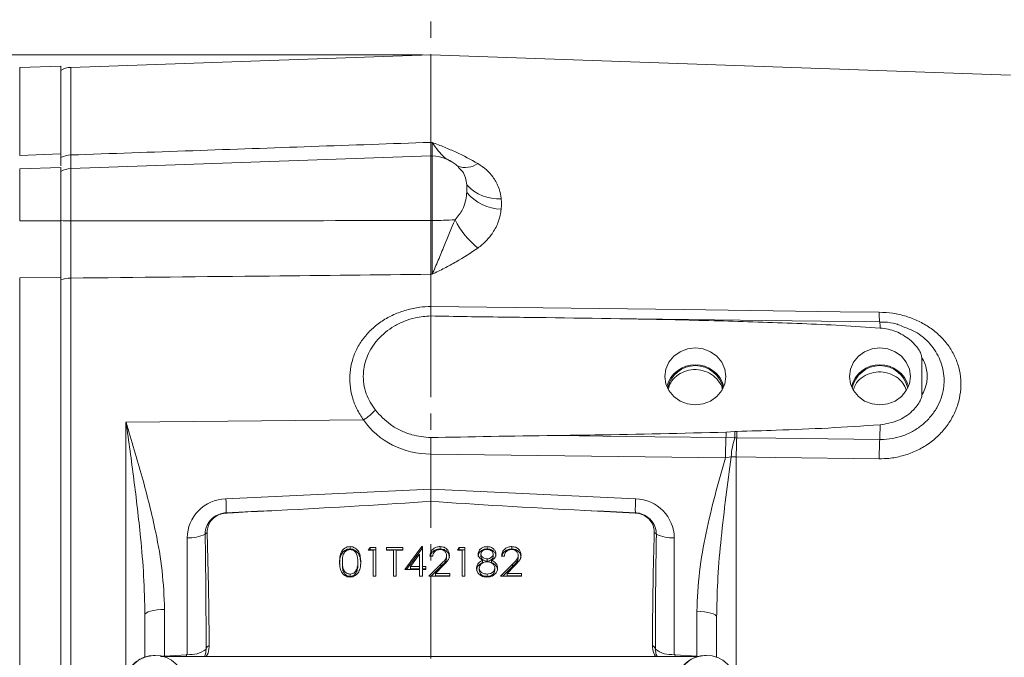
# Model space of a CAD drawing. Header units: inches. Extents: x 0.3 to 33.9, y 0.2 to 21.7.
# Tile 5 of 18: x 6.3 to 12.4, y 9.4 to 13.3. Entities that reach past the tile are written whole.
import ezdxf

# ---------------------------------------------------------------- set-up
doc = ezdxf.new("R2010")
doc.units = ezdxf.units.IN
doc.header["$MEASUREMENT"] = 0
doc.linetypes.add('CENTERX2', pattern=[0.8, 0.5, -0.1, 0.1, -0.1])
doc.layers.add('SLD-0', color=7, linetype='Continuous', lineweight=15)
doc.styles.add('SLDTEXTSTYLE0', font='TXT', dxfattribs={"width": 0.75})
doc.dimstyles.new('SLDDIMSTYLE0', dxfattribs={"dimtxt": 0.25, "dimasz": 0.13, "dimexe": 0, "dimexo": 0.0625, "dimgap": 0.0625, "dimtad": 0, "dimtih": 1, "dimtoh": 1, "dimrnd": 1e-09, "dimzin": 12, "dimdsep": 46, "dimtxsty": 'SLDTEXTSTYLE0', "dimsah": 1, "dimcen": 0.09, "dimadec": 0, "dimazin": 3, "dimtfac": 1, "dimtofl": 0, "dimtmove": 0, "dimatfit": 3, "dimfxl": 1, "dimfrac": 2, "dimtolj": 1, "dimtzin": 12, "dimarcsym": 0})

# ---------------------------------------------------------------- blocks, each defined once
blk = doc.blocks.new('_D_6')
at = {"layer": 'SLD-0'}
for p, q in [((4.8758, 11.643), (4.8758, 15.2266)), ((6.2956, 15.1384), (6.2448, 15.1384)), ((6.2448, 15.1384), (6.2448, 14.7415)), ((7.4385, 15.1384), (7.4893, 15.1384)), ((7.4893, 15.1384), (7.4893, 14.7415)), ((4.8758, 15.1016), (6.156, 15.1016)), ((8.8583, 15.1016), (7.5781, 15.1016)), ((6.2448, 14.7415), (6.2956, 14.7415)), ((7.4893, 14.7415), (7.4385, 14.7415))]:
    blk.add_line(p, q, dxfattribs=at)
for points in [[(4.8758, 15.1016), (5.0058, 15.0816), (5.0058, 15.1216)], [(8.8583, 15.1016), (8.7283, 15.1216), (8.7283, 15.0816)]]:
    blk.add_solid(points, dxfattribs=at)
at = {"layer": 'SLD-0', "char_height": 0.25, "attachment_point": 1, "style": 'SLDTEXTSTYLE0'}
for s, insert in [('3.98', (6.4422, 15.5114, -0.8581)), ('101.16', (6.359, 15.0638, -0.8581))]:
    blk.add_mtext(s, dxfattribs=dict(at, insert=insert))
blk = doc.blocks.new('_D_7')
at = {"layer": 'SLD-0'}
for p, q in [((6.2838, 12.9724), (6.2838, 14.0317)), ((7.0919, 13.9435), (7.0411, 13.9435)), ((7.0411, 13.9435), (7.0411, 13.5467)), ((8.0501, 13.9435), (8.1009, 13.9435)), ((8.1009, 13.9435), (8.1009, 13.5467)), ((6.2838, 13.9067), (6.9524, 13.9067)), ((8.8583, 13.9067), (8.1897, 13.9067)), ((7.0411, 13.5467), (7.0919, 13.5467)), ((8.1009, 13.5467), (8.0501, 13.5467))]:
    blk.add_line(p, q, dxfattribs=at)
for points in [[(6.2838, 13.9067), (6.4138, 13.8867), (6.4138, 13.9267)], [(8.8583, 13.9067), (8.7283, 13.9267), (8.7283, 13.8867)]]:
    blk.add_solid(points, dxfattribs=at)
at = {"layer": 'SLD-0', "char_height": 0.25, "attachment_point": 1, "style": 'SLDTEXTSTYLE0'}
for s, insert in [('2.57', (7.1462, 14.3166, -0.8581)), ('65.39', (7.1554, 13.8689, -0.8581))]:
    blk.add_mtext(s, dxfattribs=dict(at, insert=insert))
blk = doc.blocks.new('_D_8')
at = {"layer": 'SLD-0'}
for p, q in [((13.3825, 12.1594), (13.3825, 14.0317)), ((10.5489, 13.9435), (10.4981, 13.9435)), ((10.4981, 13.9435), (10.4981, 13.5467)), ((11.6918, 13.9435), (11.7426, 13.9435)), ((11.7426, 13.9435), (11.7426, 13.5467)), ((8.8583, 13.9067), (10.4093, 13.9067)), ((13.3825, 13.9067), (11.8314, 13.9067)), ((10.4981, 13.5467), (10.5489, 13.5467)), ((11.7426, 13.5467), (11.6918, 13.5467))]:
    blk.add_line(p, q, dxfattribs=at)
for points in [[(8.8583, 13.9067), (8.9883, 13.8867), (8.9883, 13.9267)], [(13.3825, 13.9067), (13.2525, 13.9267), (13.2525, 13.8867)]]:
    blk.add_solid(points, dxfattribs=at)
at = {"layer": 'SLD-0', "char_height": 0.25, "attachment_point": 1, "style": 'SLDTEXTSTYLE0'}
for s, insert in [('4.52', (10.6955, 14.3166, -0.8581)), ('114.91', (10.6124, 13.8689, -0.8581))]:
    blk.add_mtext(s, dxfattribs=dict(at, insert=insert))
blk = doc.blocks.new('_D_9')
at = {"layer": 'SLD-0'}
for p, q in [((15.4013, 12.8789), (15.4013, 15.2266)), ((11.5583, 15.1384), (11.5075, 15.1384)), ((11.5075, 15.1384), (11.5075, 14.7415)), ((12.7012, 15.1384), (12.752, 15.1384)), ((12.752, 15.1384), (12.752, 14.7415)), ((8.8583, 15.1016), (11.4187, 15.1016)), ((15.4013, 15.1016), (12.8408, 15.1016)), ((11.5075, 14.7415), (11.5583, 14.7415)), ((12.752, 14.7415), (12.7012, 14.7415))]:
    blk.add_line(p, q, dxfattribs=at)
for points in [[(8.8583, 15.1016), (8.9883, 15.0816), (8.9883, 15.1216)], [(15.4013, 15.1016), (15.2713, 15.1216), (15.2713, 15.0816)]]:
    blk.add_solid(points, dxfattribs=at)
at = {"layer": 'SLD-0', "char_height": 0.25, "attachment_point": 1, "style": 'SLDTEXTSTYLE0'}
for s, insert in [('6.54', (11.705, 15.5114, -0.8581)), ('166.19', (11.6218, 15.0638, -0.8581))]:
    blk.add_mtext(s, dxfattribs=dict(at, insert=insert))
blk = doc.blocks.new('_D_11')
at = {"layer": 'SLD-0'}
for p, q in [((8.8083, 13.0604), (2.4073, 13.0604)), ((2.5323, 13.0604), (2.5323, 9.6814)), ((1.9608, 9.3074), (1.9101, 9.3074)), ((1.9101, 9.3074), (1.9101, 8.9105)), ((3.1038, 9.3074), (3.1546, 9.3074)), ((3.1546, 9.3074), (3.1546, 8.9105)), ((1.9101, 8.9105), (1.9608, 8.9105)), ((3.1546, 8.9105), (3.1038, 8.9105)), ((2.5323, 5.4808), (2.5323, 8.8597)), ((5.3112, 5.4808), (2.4073, 5.4808))]:
    blk.add_line(p, q, dxfattribs=at)
for points in [[(2.5323, 13.0604), (2.5123, 12.9304), (2.5523, 12.9304)], [(2.5323, 5.4808), (2.5523, 5.6108), (2.5123, 5.6108)]]:
    blk.add_solid(points, dxfattribs=at)
at = {"layer": 'SLD-0', "char_height": 0.25, "attachment_point": 1, "style": 'SLDTEXTSTYLE0'}
for s, insert in [('7.58', (2.1075, 9.6804, -0.8581)), ('192.52', (2.0243, 9.2328, -0.8581))]:
    blk.add_mtext(s, dxfattribs=dict(at, insert=insert))

msp = doc.modelspace()

# ---------------------------------------------------------------- linework, layer by layer
at = {"color": 7, "linetype": 'Continuous', "lineweight": 15}
for p, q in [((8.8583, 13.0604), (6.6541, 12.9834)), ((12.4069, 12.9364), (8.8583, 13.0604)), ((8.8583, 12.5244), (8.8583, 13.0604)), ((6.5938, 12.9912), (6.3417, 12.9824)), ((6.5938, 12.4537), (6.5938, 12.9912)), ((8.867, 12.5241), (8.8583, 12.5244)), ((6.3417, 12.4448), (6.5938, 12.4537)), ((6.5938, 12.4316), (6.5938, 12.4537)), ((8.8583, 12.4414), (6.6541, 12.3644)), ((8.867, 12.4411), (8.8583, 12.4414)), ((8.8583, 12.4414), (8.8583, 12.0459)), ((6.5938, 12.3706), (6.3417, 12.3618)), ((6.5938, 12.0438), (6.5938, 12.3706)), ((6.3417, 12.0437), (6.5938, 12.0438)), ((8.867, 12.0459), (8.8583, 12.0459)), ((6.3417, 11.6945), (6.5938, 11.6972)), ((6.5938, 8.2635), (6.5938, 11.6972)), ((8.8583, 11.5199), (8.8583, 11.7165)), ((8.8583, 11.7165), (8.867, 11.7164)), ((6.3417, 8.2662), (6.3417, 11.6945)), ((6.6541, 8.2675), (6.6541, 11.6932)), ((8.8583, 11.5199), (8.8583, 11.5199)), ((11.6159, 11.424), (11.607, 11.4252)), ((11.8651, 11.2081), (11.8651, 10.9745)), ((6.9925, 10.8114), (8.4466, 10.8254)), ((10.6671, 10.7496), (10.7203, 10.7534)), ((10.7203, 10.7534), (10.7333, 10.7543)), ((10.6658, 10.7165), (10.7209, 10.7153)), ((8.8583, 10.4009), (8.8583, 10.616)), ((8.8583, 10.616), (10.6631, 10.5933)), ((8.8583, 10.616), (8.8583, 10.616)), ((10.6631, 10.5933), (10.6983, 10.599)), ((10.6983, 10.599), (10.7289, 10.598)), ((8.8583, 10.4009), (7.6039, 10.3428)), ((10.1126, 10.3428), (8.8583, 10.4009)), ((8.8583, 10.4009), (8.8583, 10.3269)), ((9.8027, 10.2708), (10.1112, 10.2547)), ((7.3675, 10.1036), (7.3675, 9.3907)), ((10.3491, 9.3907), (10.3491, 10.1036)), ((8.364, 10.0351), (8.364, 10.0495)), ((8.4758, 10.0267), (8.487, 10.0449)), ((8.5051, 10.0267), (8.4758, 10.0267)), ((8.4846, 10.0267), (8.487, 10.0306)), ((8.487, 10.0449), (8.5221, 10.0449)), ((8.487, 10.0306), (8.487, 10.0449)), ((8.487, 10.0306), (8.5221, 10.0306)), ((8.5051, 9.8675), (8.5051, 10.0267)), ((8.5221, 10.0449), (8.5221, 9.8675)), ((8.5879, 10.0449), (8.6878, 10.0449)), ((8.5879, 10.0267), (8.5879, 10.0449)), ((8.5879, 10.0306), (8.6878, 10.0306)), ((8.6293, 10.0267), (8.5879, 10.0267)), ((8.6293, 9.8675), (8.6293, 10.0267)), ((8.6464, 10.0267), (8.6464, 9.8675)), ((8.6878, 10.0267), (8.6464, 10.0267)), ((8.6878, 10.0449), (8.6878, 10.0267)), ((8.6999, 9.9085), (8.8037, 10.0495)), ((8.7105, 9.9085), (8.8037, 10.0351)), ((8.8037, 10.0495), (8.8071, 10.0495)), ((8.8037, 10.0351), (8.8037, 10.0495)), ((8.8037, 10.0351), (8.8071, 10.0351)), ((8.8071, 10.0495), (8.8071, 9.9267)), ((8.9154, 10.0351), (8.9154, 10.0495)), ((9.0215, 10.0267), (9.0326, 10.0449)), ((9.0507, 10.0267), (9.0215, 10.0267)), ((9.0303, 10.0267), (9.0326, 10.0306)), ((9.0326, 10.0449), (9.0678, 10.0449)), ((9.0326, 10.0306), (9.0326, 10.0449)), ((9.0326, 10.0306), (9.0678, 10.0306)), ((9.0507, 9.8675), (9.0507, 10.0267)), ((9.0678, 10.0449), (9.0678, 9.8675)), ((9.2038, 10.0351), (9.2038, 10.0495)), ((9.3538, 10.0351), (9.3538, 10.0495)), ((8.3175, 9.9419), (8.3175, 9.9562)), ((8.4125, 9.9419), (8.4125, 9.9562)), ((8.7901, 10.0037), (8.7334, 9.9267)), ((8.7901, 9.9267), (8.7901, 10.0037)), ((8.8705, 9.9903), (8.8534, 9.9903)), ((8.9557, 9.981), (8.9557, 9.9953)), ((9.1652, 9.9894), (9.1652, 10.0037)), ((9.1759, 9.952), (9.1759, 9.9664)), ((9.2036, 9.9601), (9.2036, 9.9744)), ((9.2308, 9.952), (9.2308, 9.9664)), ((9.2407, 9.9897), (9.2407, 10.0041)), ((9.3089, 9.9903), (9.2919, 9.9903)), ((9.3942, 9.981), (9.3942, 9.9953)), ((8.4053, 9.8973), (8.4053, 9.9116)), ((8.7901, 9.9085), (8.6999, 9.9085)), ((8.7334, 9.9267), (8.7901, 9.9267)), ((8.7334, 9.9123), (8.7334, 9.9267)), ((8.7334, 9.9123), (8.7901, 9.9123)), ((8.7901, 9.9123), (8.7901, 9.9267)), ((8.7901, 9.8675), (8.7901, 9.9085)), ((8.8071, 9.9267), (8.829, 9.9267)), ((8.8071, 9.9123), (8.8071, 9.9267)), ((8.8071, 9.9123), (8.829, 9.9123)), ((8.8071, 9.9085), (8.8071, 9.8675)), ((8.829, 9.9085), (8.8071, 9.9085)), ((8.829, 9.9267), (8.829, 9.9085)), ((8.8461, 9.8675), (8.9198, 9.941)), ((8.8605, 9.8675), (8.9198, 9.9266)), ((8.9343, 9.9331), (8.8868, 9.8857)), ((8.9198, 9.9266), (8.9198, 9.941)), ((9.1555, 9.9029), (9.1555, 9.9172)), ((9.2505, 9.9046), (9.2505, 9.9189)), ((9.2846, 9.8675), (9.3582, 9.941)), ((9.2989, 9.8675), (9.3582, 9.9266)), ((9.3728, 9.9331), (9.3252, 9.8857)), ((9.3582, 9.9266), (9.3582, 9.941)), ((8.3646, 9.8669), (8.3646, 9.8812)), ((8.5221, 9.8675), (8.5051, 9.8675)), ((8.6464, 9.8675), (8.6293, 9.8675)), ((8.8071, 9.8675), (8.7901, 9.8675)), ((8.9752, 9.8675), (8.8461, 9.8675)), ((8.8868, 9.8857), (8.9752, 9.8857)), ((8.8868, 9.8714), (8.8868, 9.8857)), ((8.8868, 9.8714), (8.9752, 9.8714)), ((8.9752, 9.8857), (8.9752, 9.8675)), ((9.0678, 9.8675), (9.0507, 9.8675)), ((9.2029, 9.8669), (9.2029, 9.8812)), ((9.4137, 9.8675), (9.2846, 9.8675)), ((9.3252, 9.8857), (9.4137, 9.8857)), ((9.3252, 9.8714), (9.3252, 9.8857)), ((9.3252, 9.8714), (9.4137, 9.8714)), ((9.4137, 9.8857), (9.4137, 9.8675)), ((7.2289, 9.3796), (7.2289, 9.6652)), ((10.4876, 9.6531), (10.4876, 9.3796)), ((7.1083, 9.6308), (7.1083, 9.3723)), ((10.6083, 9.6186), (10.6091, 9.6427)), ((10.6083, 9.3701), (10.6083, 9.6186)), ((7.4832, 9.4222), (7.4815, 9.4076)), ((10.2355, 9.4076), (10.2365, 9.4008)), ((10.4972, 9.3764), (7.2096, 9.3764)), ((7.3626, 9.3858), (7.2289, 9.3796)), ((7.3675, 9.3907), (7.3626, 9.3858)), ((10.3539, 9.3858), (10.3491, 9.3907)), ((10.4876, 9.3796), (10.3539, 9.3858))]:
    msp.add_line(p, q, dxfattribs=at)
at = {"color": 8, "linetype": 'Continuous', "lineweight": 15}
for p, q in [((6.3417, 12.4448), (6.3417, 12.9824)), ((6.6541, 12.447), (6.6541, 12.9834)), ((8.867, 12.4411), (8.867, 12.0459)), ((6.3417, 12.0437), (6.3417, 12.3618)), ((6.6541, 12.0434), (6.6541, 12.3644)), ((6.9925, 10.8114), (6.9925, 9.3195)), ((10.7289, 9.3144), (10.7289, 10.598)), ((7.2289, 9.3796), (7.229, 9.3764)), ((7.3626, 9.3858), (7.363, 9.3764)), ((10.3539, 9.3858), (10.3536, 9.3764)), ((10.4876, 9.3796), (10.4875, 9.3764))]:
    msp.add_line(p, q, dxfattribs=at)
at = {"color": 7, "linetype": 'Continuous', "lineweight": 15, "flags": 128}
for points in [[(11.6041, 11.4846), (11.3642, 11.4876), (10.4048, 11.5), (8.8583, 11.5199)], [(11.6072, 11.4253), (11.0701, 11.4321), (9.8016, 11.4482)], [(10.4783, 10.917), (10.5266, 10.9229), (10.5716, 10.9403), (10.6103, 10.968), (10.64, 11.0041), (10.6586, 11.0462), (10.665, 11.0913), (10.6586, 11.1364), (10.64, 11.1785), (10.6103, 11.2146), (10.5716, 11.2423), (10.5266, 11.2597), (10.4783, 11.2656), (10.4299, 11.2597), (10.3849, 11.2423), (10.3462, 11.2146), (10.3166, 11.1785), (10.2979, 11.1364), (10.2916, 11.0913), (10.2979, 11.0462), (10.3166, 11.0041), (10.3462, 10.968), (10.3849, 10.9403), (10.4299, 10.9229), (10.4783, 10.917)], [(11.6083, 10.917), (11.6566, 10.9229), (11.7016, 10.9403), (11.7403, 10.968), (11.77, 11.0041), (11.7886, 11.0462), (11.795, 11.0913), (11.7886, 11.1364), (11.77, 11.1785), (11.7403, 11.2146), (11.7016, 11.2423), (11.6566, 11.2597), (11.6083, 11.2656), (11.5599, 11.2597), (11.5149, 11.2423), (11.4762, 11.2146), (11.4466, 11.1785), (11.4279, 11.1364), (11.4216, 11.0913), (11.4279, 11.0462), (11.4466, 11.0041), (11.4762, 10.968), (11.5149, 10.9403), (11.5599, 10.9229), (11.6083, 10.917)], [(9.6225, 10.7295), (10.0576, 10.7241), (10.2305, 10.7219), (10.6658, 10.7165)], [(10.7318, 10.7155), (10.9716, 10.7125), (11.607, 10.7046)], [(10.7289, 10.598), (10.9688, 10.595), (11.6041, 10.5871)], [(7.2289, 9.6652), (7.2052, 9.6643), (7.1824, 9.6622), (7.1616, 9.659), (7.1434, 9.6547), (7.1284, 9.6495), (7.1174, 9.6437), (7.1106, 9.6373), (7.1083, 9.6308)], [(10.4876, 9.6531), (10.5114, 9.6522), (10.5341, 9.6501), (10.555, 9.6469), (10.5732, 9.6426), (10.5881, 9.6374), (10.5992, 9.6315), (10.606, 9.6252), (10.6083, 9.6186)]]:
    msp.add_lwpolyline(points, dxfattribs=at)
at = {"color": 7, "linetype": 'Continuous', "lineweight": 15}
for centre, radius, start, end in [((6.6583, 12.8635), 0.12, 92, 122.51361), ((6.6574, 12.308), 0.139, 91.37839, 117.24891), ((8.8583, 12.1912), 0.25, 46.69034, 88), ((6.6583, 12.2445), 0.12, 92, 122.51361), ((9.2701, 12.4373), 0.2586, 222.11947, 274.33969), ((9.2998, 12.4045), 0.2895, 220.09861, 268.00418), ((6.6557, 12.8303), 0.787, 265.48462, 269.88045), ((8.8656, 14.1881), 2.1423, 270.03857, 273.78558), ((9.4671, 12.2784), 0.5134, 206.34605, 231.43211), ((6.6565, 11.5039), 0.1893, 90.73819, 109.35682), ((10.4783, 10.9821), 0.181, 15.2306, 164.7694), ((10.4783, 10.9835), 0.1737, 11.84449, 168.15551), ((11.6083, 10.9821), 0.181, 15.23061, 164.76939), ((11.6083, 10.9835), 0.1737, 11.84452, 168.15548), ((8.2265, 11.1702), 0.4092, 302.55088, 315.66415), ((9.1104, 10.8206), 2.4992, 357.33879, 359.41525), ((8.925, 10.8), 1.7428, 357.25501, 358.34587), ((9.8443, 10.7204), 0.8766, 359.66255, 2.15308), ((9.0243, 10.8009), 1.7096, 357.13688, 358.43652), ((13.5944, 10.59), 2.9313, 177.52697, 179.93567), ((11.0593, 10.5892), 0.3611, 159.55921, 178.43876), ((13.4944, 10.5894), 2.7655, 177.38672, 179.82343), ((14.3634, 10.5785), 2.7593, 177.38061, 179.82168), ((6.5515, 10.2805), 1.0543, 358.69535, 3.39106), ((11.165, 10.2805), 1.0542, 176.60866, 181.30493), ((7.6217, 10.2541), 0.0163, 171.57427, 177.89978), ((10.0949, 10.2541), 0.0164, 2.10845, 8.4175), ((7.5163, 10.0891), 0.054, 119.60351, 136.62282), ((10.2002, 10.0891), 0.054, 43.37776, 60.39591), ((7.3814, 10.3133), 0.2102, 266.1926, 297.08373), ((10.3351, 10.3133), 0.2102, 242.91629, 273.80738), ((7.3916, 9.53), 0.1414, 260.18419, 310.35339), ((7.5142, 9.4138), 0.0321, 113.25019, 164.74673), ((10.2024, 9.4138), 0.0321, 15.25346, 66.74962), ((10.325, 9.53), 0.1414, 229.64658, 279.81585), ((7.1703, 9.1983), 0.1852, 2.90339, 177.09661), ((10.5453, 9.1983), 0.1852, 2.90342, 177.09658)]:
    msp.add_arc(centre, radius, start, end, dxfattribs=at)
at = {"color": 8, "linetype": 'Continuous', "lineweight": 15}
for centre, radius, start, end in [((9.0706, 12.5044), 0.134, 249.31856, 304.76067), ((11.9275, 11.4692), 0.3238, 177.28459, 187.84466), ((11.4421, 11.396), 0.1676, 357.08879, 10.07211)]:
    msp.add_arc(centre, radius, start, end, dxfattribs=at)
at = {"color": 7, "linetype": 'Continuous', "lineweight": 15}
for centre, major_axis, ratio, start_param, end_param in [((8.8625, 11.0985), (0.4929, 0.0872), 0.962793, 3.561487, 4.53521), ((10.8139, 10.6245), (3.4254, 0), 0.032706, 1.926023, 2.17838), ((7.6125, 10.1067), (0.2415, 0.0428), 0.962793, 1.4369, 2.97279), ((6.5213, 10.326), (3.1511, 0.1027), 0.035536, 5.168987, 5.546744), ((11.1953, 10.326), (3.1511, -0.1027), 0.035536, 3.878034, 4.255791), ((10.1041, 10.1067), (0.2415, -0.0428), 0.962793, 0.168803, 1.704693), ((-25.3686, 8.8508), (75.3191, 3.441), 0.001485, 5.165463, 5.170022), ((43.0852, 8.8508), (75.3191, -3.441), 0.001485, 4.254756, 4.259315), ((7.3633, 9.2139), (0.0043, 2.6055), 0.046027, 4.792529, 5.070198), ((10.3533, 9.2139), (-0.0043, 2.6055), 0.046027, 1.212987, 1.490656)]:
    msp.add_ellipse(centre, major_axis=major_axis, ratio=ratio, start_param=start_param, end_param=end_param, dxfattribs=at)
at = {"color": 8, "linetype": 'Continuous', "lineweight": 15}
msp.add_ellipse((7.2333, 9.3249), major_axis=(0.1249, 0.0102), ratio=0.438104, start_param=1.569865, end_param=1.771679, dxfattribs=at)
at = {"color": 7, "linetype": 'Continuous', "lineweight": 15}
for points, knots in [([(8.8583, 12.5244), (8.3725, 12.5074), (7.6378, 12.4817), (6.903, 12.4558), (6.6541, 12.447)], [0, 0, 0, 0, 0.661168, 1, 1, 1, 1]), ([(8.8583, 12.5244), (8.8583, 12.5096), (8.8583, 12.4794), (8.8583, 12.4504), (8.8583, 12.4428), (8.8583, 12.4391)], [0, 0, 0, 0, 0.329952, 0.67005, 1, 1, 1, 1]), ([(9.147, 12.3943), (9.1036, 12.4184), (9.0381, 12.4547), (8.9418, 12.4949), (8.8923, 12.5144), (8.8673, 12.524), (8.867, 12.5241)], [0, 0, 0, 0, 0.493398, 0.745029, 0.997453, 1, 1, 1, 1]), ([(6.5938, 12.3802), (6.5938, 12.3877), (6.5938, 12.4044), (6.5938, 12.4361), (6.5938, 12.4537)], [0, 0, 0, 0, 0.446196, 1, 1, 1, 1]), ([(9.2897, 12.1795), (9.2892, 12.184), (9.286, 12.2095), (9.2734, 12.2554), (9.2427, 12.31), (9.2006, 12.3573), (9.165, 12.3819), (9.147, 12.3943)], [0, 0, 0, 0, 0.054789, 0.306863, 0.566571, 0.779999, 1, 1, 1, 1]), ([(9.0784, 12.2181), (9.0781, 12.2147), (9.0753, 12.1813), (9.0637, 12.1198), (9.0239, 12.0712), (9.007, 12.0506)], [0, 0, 0, 0, 0.061699, 0.60057, 1, 1, 1, 1]), ([(9.2897, 12.1152), (9.2906, 12.126), (9.2923, 12.1477), (9.2906, 12.1689), (9.2897, 12.1795)], [0, 0, 0, 0, 0.5, 1, 1, 1, 1]), ([(9.147, 11.877), (9.1645, 11.8912), (9.2001, 11.9201), (9.2434, 11.9758), (9.277, 12.0418), (9.2854, 12.0904), (9.2897, 12.1152)], [0, 0, 0, 0, 0.21336, 0.43352, 0.711269, 1, 1, 1, 1]), ([(6.5938, 11.6972), (6.5938, 11.7249), (6.5938, 11.7763), (6.5938, 11.8608), (6.5938, 11.9492), (6.5938, 12.0107), (6.5938, 12.0438)], [0, 0, 0, 0, 0.266835, 0.494114, 0.727989, 1, 1, 1, 1]), ([(6.6541, 11.6932), (6.654, 11.7189), (6.6538, 11.7712), (6.6538, 11.8588), (6.6538, 11.9508), (6.654, 12.0121), (6.6541, 12.0434)], [0, 0, 0, 0, 0.245724, 0.500002, 0.745724, 1, 1, 1, 1]), ([(8.8583, 12.0459), (8.4691, 12.0452), (7.7344, 12.0439), (6.9997, 12.0435), (6.6541, 12.0434)], [0, 0, 0, 0, 0.529676, 1, 1, 1, 1]), ([(8.8583, 12.0459), (8.8583, 12.0174), (8.8583, 11.9595), (8.8583, 11.8741), (8.8583, 11.7911), (8.8583, 11.7416), (8.8583, 11.7165)], [0, 0, 0, 0, 0.246215, 0.500001, 0.746214, 1, 1, 1, 1]), ([(9.007, 12.0506), (8.9845, 11.9969), (8.9491, 11.9126), (8.9037, 11.8011), (8.8795, 11.7443), (8.8671, 11.7167), (8.867, 11.7164)], [0, 0, 0, 0, 0.458943, 0.721865, 0.99767, 1, 1, 1, 1]), ([(8.867, 12.0459), (8.8672, 12.0182), (8.8675, 11.962), (8.8676, 11.8773), (8.8675, 11.7932), (8.8672, 11.7423), (8.867, 11.7164)], [0, 0, 0, 0, 0.239385, 0.485722, 0.738731, 1, 1, 1, 1]), ([(8.867, 11.7164), (8.8673, 11.7166), (8.8923, 11.7291), (8.9418, 11.7541), (9.0381, 11.8046), (9.1036, 11.8482), (9.147, 11.877)], [0, 0, 0, 0, 0.002547, 0.254971, 0.506602, 1, 1, 1, 1]), ([(6.6541, 11.6932), (7.0601, 11.6975), (7.7948, 11.7052), (8.5295, 11.713), (8.8583, 11.7165)], [0, 0, 0, 0, 0.55255, 1, 1, 1, 1]), ([(8.8583, 11.5199), (8.8361, 11.5187), (8.786, 11.5161), (8.7094, 11.4996), (8.6313, 11.4714), (8.5597, 11.4318), (8.4968, 11.3828), (8.4444, 11.3249), (8.4037, 11.2603), (8.3761, 11.1898), (8.3618, 11.1158), (8.362, 11.0399), (8.3762, 10.9645), (8.4036, 10.8914), (8.4323, 10.8474), (8.4466, 10.8254)], [0, 0, 0, 0, 0.063203, 0.143144, 0.223081, 0.302355, 0.381619, 0.459397, 0.53716, 0.614037, 0.690903, 0.767944, 0.844988, 0.922487, 1, 1, 1, 1]), ([(8.8583, 11.5199), (8.8583, 11.5089), (8.8584, 11.4869), (8.8584, 11.4683), (8.8584, 11.4634), (8.8584, 11.4615)], [0, 0, 0, 0, 0.381475, 0.762946, 1, 1, 1, 1]), ([(8.5191, 10.8843), (8.4979, 10.9169), (8.4652, 10.9671), (8.447, 11.0447), (8.4426, 11.1239), (8.4654, 11.2207), (8.5315, 11.3231), (8.615, 11.3913), (8.6965, 11.4306), (8.7717, 11.4546), (8.8269, 11.459), (8.8584, 11.4615)], [0, 0, 0, 0, 0.1399507, 0.215666, 0.2913662, 0.4326334, 0.5748748, 0.7273899, 0.8092192, 0.8910564, 1, 1, 1, 1]), ([(8.8584, 11.4615), (8.9326, 11.4601), (9.1493, 11.4561), (9.366, 11.4535), (9.5085, 11.4518)], [0, 0, 0, 0, 0.342434, 1, 1, 1, 1]), ([(11.6041, 10.5871), (11.6238, 10.5875), (11.6715, 10.5884), (11.746, 10.6028), (11.8249, 10.6306), (11.8975, 10.671), (11.9617, 10.7217), (12.0156, 10.7817), (12.058, 10.8484), (12.0874, 10.9203), (12.1036, 10.9953), (12.1054, 11.0711), (12.0933, 11.146), (12.0669, 11.2172), (12.0276, 11.2831), (11.9763, 11.3414), (11.915, 11.3914), (11.845, 11.4314), (11.7685, 11.461), (11.6874, 11.4801), (11.6319, 11.4831), (11.6041, 11.4846)], [0, 0, 0, 0, 0.038378, 0.09291, 0.14744, 0.201566, 0.255685, 0.308751, 0.361806, 0.414177, 0.466541, 0.51909, 0.571642, 0.624715, 0.677797, 0.731116, 0.784444, 0.838115, 0.891792, 0.945895, 1, 1, 1, 1]), ([(11.6095, 11.3875), (11.5297, 11.393), (11.2903, 11.4094), (10.8905, 11.424), (10.27, 11.4416), (9.8092, 11.4477), (9.5085, 11.4518)], [0, 0, 0, 0, 0.114166, 0.342488, 0.570881, 1, 1, 1, 1]), ([(11.7382, 11.4023), (11.7271, 11.4061), (11.6951, 11.4172), (11.6506, 11.4245), (11.6177, 11.4241), (11.6072, 11.424)], [0, 0, 0, 0, 0.2629775, 0.7622163, 1, 1, 1, 1]), ([(11.7203, 11.4083), (11.7189, 11.409), (11.7163, 11.4104), (11.7134, 11.4107), (11.7121, 11.4108)], [0, 0, 0, 0, 0.5697862, 1, 1, 1, 1]), ([(11.8651, 11.2081), (11.8634, 11.2153), (11.8565, 11.244), (11.8193, 11.2945), (11.7522, 11.3491), (11.6751, 11.3794), (11.6261, 11.3855), (11.6095, 11.3875)], [0, 0, 0, 0, 0.070467, 0.277117, 0.563291, 0.852377, 1, 1, 1, 1]), ([(11.8651, 11.2081), (11.8716, 11.1957), (11.8909, 11.159), (11.8998, 11.1062), (11.8952, 11.0387), (11.8777, 11.0013), (11.8651, 10.9745)], [0, 0, 0, 0, 0.1693715, 0.5001378, 0.6420923, 1, 1, 1, 1]), ([(10.6436, 11.0156), (10.6436, 11.016), (10.6414, 11.0343), (10.6195, 11.0667), (10.5796, 11.1056), (10.526, 11.1293), (10.4677, 11.1358), (10.4103, 11.1243), (10.3612, 11.096), (10.3257, 11.0575), (10.3166, 11.0265), (10.3126, 11.013)], [0, 0, 0, 0, 0.003081, 0.13109, 0.259145, 0.387161, 0.515039, 0.64293, 0.771116, 0.899571, 1, 1, 1, 1]), ([(11.7696, 11.0097), (11.7637, 11.0236), (11.7506, 11.0543), (11.7101, 11.0904), (11.6577, 11.1147), (11.5992, 11.1216), (11.5418, 11.1107), (11.4924, 11.0828), (11.4579, 11.0465), (11.4489, 11.018), (11.4454, 11.0068)], [0, 0, 0, 0, 0.110539, 0.244207, 0.37784, 0.511323, 0.644808, 0.778602, 0.912691, 1, 1, 1, 1]), ([(11.6095, 10.7951), (11.6457, 10.8013), (11.7177, 10.8137), (11.8008, 10.8682), (11.8444, 10.9223), (11.8621, 10.9568), (11.8644, 10.9705), (11.8651, 10.9745)], [0, 0, 0, 0, 0.322606, 0.642638, 0.869131, 0.960935, 1, 1, 1, 1]), ([(8.8584, 10.7165), (8.819, 10.7204), (8.7555, 10.7266), (8.6737, 10.7588), (8.5935, 10.8039), (8.5482, 10.8529), (8.5191, 10.8843)], [0, 0, 0, 0, 0.297419, 0.479519, 0.666966, 1, 1, 1, 1]), ([(7.2289, 9.6652), (7.2255, 9.7438), (7.2187, 9.9019), (7.1701, 10.1723), (7.0942, 10.4751), (7.0267, 10.6986), (6.9927, 10.8107), (6.9925, 10.8114)], [0, 0, 0, 0, 0.2009478, 0.404035, 0.7007614, 0.9982532, 1, 1, 1, 1]), ([(6.9925, 10.8114), (6.9926, 10.8107), (7.0091, 10.6948), (7.0419, 10.461), (7.0789, 10.1463), (7.103, 9.8689), (7.1065, 9.7102), (7.1083, 9.6308)], [0, 0, 0, 0, 0.001807, 0.302443, 0.60432, 0.801845, 1, 1, 1, 1]), ([(10.7333, 10.7543), (10.8132, 10.7568), (10.9993, 10.7627), (11.2916, 10.774), (11.5035, 10.7881), (11.6095, 10.7951)], [0, 0, 0, 0, 0.273533, 0.636702, 1, 1, 1, 1]), ([(9.6225, 10.7295), (9.7025, 10.7306), (10.0508, 10.735), (10.3989, 10.7433), (10.6671, 10.7496)], [0, 0, 0, 0, 0.2297206, 1, 1, 1, 1]), ([(8.8584, 10.7165), (8.8584, 10.7096), (8.8584, 10.6911), (8.8584, 10.6559), (8.8583, 10.6293), (8.8583, 10.616)], [0, 0, 0, 0, 0.230653, 0.615325, 1, 1, 1, 1]), ([(10.7209, 10.7153), (10.7225, 10.7154), (10.7261, 10.7155), (10.7298, 10.7155), (10.7318, 10.7155)], [0, 0, 0, 0, 0.448953, 1, 1, 1, 1]), ([(10.6631, 10.5933), (10.6411, 10.5172), (10.5971, 10.3649), (10.5419, 10.1326), (10.4983, 9.8955), (10.4912, 9.7341), (10.4876, 9.6531)], [0, 0, 0, 0, 0.247523, 0.495355, 0.746644, 1, 1, 1, 1]), ([(7.6055, 10.2565), (7.5935, 10.255), (7.5678, 10.2518), (7.5373, 10.2362), (7.5094, 10.213), (7.4876, 10.1825), (7.4778, 10.1497), (7.4772, 10.1308), (7.4771, 10.1262)], [0, 0, 0, 0, 0.175563, 0.377503, 0.49269, 0.711013, 0.929956, 1, 1, 1, 1]), ([(7.4897, 10.136), (7.4906, 10.1491), (7.4926, 10.1752), (7.5129, 10.2105), (7.5435, 10.2375), (7.5765, 10.2516), (7.5978, 10.2539), (7.6053, 10.2547)], [0, 0, 0, 0, 0.220211, 0.44058, 0.660996, 0.880133, 1, 1, 1, 1]), ([(7.6053, 10.2547), (7.6103, 10.2549), (7.6353, 10.2563), (7.7381, 10.2618), (7.836, 10.2668), (7.9139, 10.2708)], [0, 0, 0, 0, 0.048249, 0.242972, 1, 1, 1, 1]), ([(10.2395, 10.1262), (10.2389, 10.135), (10.2375, 10.1579), (10.2243, 10.1897), (10.2002, 10.2205), (10.1679, 10.2438), (10.1353, 10.2546), (10.1159, 10.2561), (10.1111, 10.2565)], [0, 0, 0, 0, 0.133793, 0.349994, 0.507744, 0.714733, 0.929626, 1, 1, 1, 1]), ([(10.1112, 10.2547), (10.1248, 10.2527), (10.1519, 10.2487), (10.1872, 10.2271), (10.2133, 10.1967), (10.2259, 10.1644), (10.2266, 10.1437), (10.2269, 10.136)], [0, 0, 0, 0, 0.215697, 0.431707, 0.649626, 0.869325, 1, 1, 1, 1]), ([(7.5015, 9.4433), (7.5014, 9.4541), (7.5011, 9.5362), (7.4991, 9.7672), (7.4935, 9.9872), (7.4897, 10.136)], [0, 0, 0, 0, 0.046774, 0.355545, 1, 1, 1, 1]), ([(10.2269, 10.136), (10.225, 10.0689), (10.2184, 9.8381), (10.2164, 9.6071), (10.2151, 9.4433)], [0, 0, 0, 0, 0.290691, 1, 1, 1, 1]), ([(8.3005, 9.9562), (8.3007, 9.9665), (8.3012, 9.9872), (8.308, 10.0128), (8.3198, 10.0305), (8.3322, 10.0411), (8.3473, 10.0482), (8.3584, 10.049), (8.364, 10.0495)], [0, 0, 0, 0, 0.2505258, 0.5001638, 0.625273, 0.7501985, 0.8751107, 1, 1, 1, 1]), ([(8.3005, 9.9418), (8.3007, 9.9522), (8.3012, 9.9728), (8.308, 9.9984), (8.3198, 10.0161), (8.3322, 10.0267), (8.3473, 10.0339), (8.3584, 10.0347), (8.364, 10.0351)], [0, 0, 0, 0, 0.250526, 0.500164, 0.625273, 0.750198, 0.875111, 1, 1, 1, 1]), ([(8.3646, 10.0313), (8.3602, 10.0309), (8.3515, 10.0301), (8.3399, 10.0238), (8.3307, 10.0151), (8.3181, 9.9935), (8.3178, 9.9728), (8.3175, 9.9562)], [0, 0, 0, 0, 0.125139, 0.250418, 0.375518, 0.500847, 1, 1, 1, 1]), ([(8.364, 10.0495), (8.3696, 10.0491), (8.3808, 10.0482), (8.4012, 10.0389), (8.4194, 10.0179), (8.4286, 9.9874), (8.4292, 9.9666), (8.4296, 9.9562)], [0, 0, 0, 0, 0.125169, 0.250336, 0.498865, 0.749016, 1, 1, 1, 1]), ([(8.364, 10.0351), (8.3696, 10.0347), (8.3808, 10.0339), (8.4012, 10.0246), (8.4194, 10.0036), (8.4286, 9.9731), (8.4292, 9.9523), (8.4296, 9.9418)], [0, 0, 0, 0, 0.125169, 0.250336, 0.498865, 0.749017, 1, 1, 1, 1]), ([(8.4125, 9.9562), (8.4118, 9.9727), (8.4108, 9.9974), (8.393, 10.0218), (8.3776, 10.03), (8.3689, 10.0309), (8.3646, 10.0313)], [0, 0, 0, 0, 0.500071, 0.749021, 0.874598, 1, 1, 1, 1]), ([(8.8534, 9.9903), (8.8545, 9.999), (8.8567, 10.0162), (8.8729, 10.0359), (8.8936, 10.0477), (8.9081, 10.0489), (8.9154, 10.0495)], [0, 0, 0, 0, 0.280029, 0.559515, 0.779668, 1, 1, 1, 1]), ([(8.8567, 9.9903), (8.8573, 9.994), (8.8593, 10.0062), (8.8731, 10.0215), (8.8935, 10.0334), (8.9081, 10.0346), (8.9154, 10.0351)], [0, 0, 0, 0, 0.142936, 0.47564, 0.737713, 1, 1, 1, 1]), ([(8.9145, 10.0313), (8.908, 10.0307), (8.895, 10.0294), (8.8804, 10.0184), (8.8725, 10.0045), (8.8711, 9.9951), (8.8705, 9.9903)], [0, 0, 0, 0, 0.279699, 0.558846, 0.779177, 1, 1, 1, 1]), ([(8.9557, 9.9953), (8.9549, 10.0008), (8.9533, 10.0118), (8.9417, 10.0234), (8.9284, 10.0303), (8.9191, 10.0309), (8.9145, 10.0313)], [0, 0, 0, 0, 0.279125, 0.558978, 0.77935, 1, 1, 1, 1]), ([(8.9154, 10.0495), (8.9238, 10.0487), (8.9408, 10.0473), (8.9596, 10.0328), (8.971, 10.0153), (8.9722, 10.0029), (8.9728, 9.9967)], [0, 0, 0, 0, 0.27989, 0.559224, 0.779583, 1, 1, 1, 1]), ([(8.9154, 10.0351), (8.9238, 10.0344), (8.9408, 10.0329), (8.9596, 10.0185), (8.971, 10.001), (8.9722, 9.9886), (8.9728, 9.9824)], [0, 0, 0, 0, 0.27989, 0.559223, 0.779582, 1, 1, 1, 1]), ([(9.1481, 10.004), (9.1495, 10.0111), (9.1522, 10.0253), (9.1679, 10.04), (9.1858, 10.0481), (9.1978, 10.049), (9.2038, 10.0495)], [0, 0, 0, 0, 0.278806, 0.558457, 0.77916, 1, 1, 1, 1]), ([(9.1481, 9.9896), (9.1495, 9.9967), (9.1522, 10.0109), (9.1679, 10.0257), (9.1858, 10.0338), (9.1978, 10.0347), (9.2038, 10.0351)], [0, 0, 0, 0, 0.278806, 0.558457, 0.77916, 1, 1, 1, 1]), ([(9.2029, 10.0313), (9.1979, 10.031), (9.1879, 10.0303), (9.1757, 10.0238), (9.1668, 10.0147), (9.1657, 10.0074), (9.1652, 10.0037)], [0, 0, 0, 0, 0.280651, 0.560566, 0.780622, 1, 1, 1, 1]), ([(9.2407, 10.0041), (9.2397, 10.0086), (9.2377, 10.0178), (9.2237, 10.0295), (9.2108, 10.0306), (9.2029, 10.0313)], [0, 0, 0, 0, 0.27897, 0.559918, 1, 1, 1, 1]), ([(9.2038, 10.0495), (9.2114, 10.0487), (9.2265, 10.0471), (9.2443, 10.0354), (9.2556, 10.0201), (9.257, 10.009), (9.2578, 10.0035)], [0, 0, 0, 0, 0.279929, 0.559623, 0.779945, 1, 1, 1, 1]), ([(9.2038, 10.0351), (9.2114, 10.0344), (9.2265, 10.0328), (9.2443, 10.0211), (9.2556, 10.0058), (9.257, 9.9947), (9.2578, 9.9891)], [0, 0, 0, 0, 0.279929, 0.559623, 0.779945, 1, 1, 1, 1]), ([(9.2919, 9.9903), (9.293, 9.999), (9.2952, 10.0162), (9.3114, 10.0359), (9.332, 10.0477), (9.3466, 10.0489), (9.3538, 10.0495)], [0, 0, 0, 0, 0.280029, 0.559515, 0.779667, 1, 1, 1, 1]), ([(9.2951, 9.9903), (9.2957, 9.994), (9.2977, 10.0062), (9.3116, 10.0215), (9.332, 10.0334), (9.3465, 10.0346), (9.3538, 10.0351)], [0, 0, 0, 0, 0.142936, 0.47564, 0.737713, 1, 1, 1, 1]), ([(9.353, 10.0313), (9.3465, 10.0307), (9.3335, 10.0294), (9.3188, 10.0184), (9.3109, 10.0045), (9.3096, 9.9951), (9.3089, 9.9903)], [0, 0, 0, 0, 0.279699, 0.558846, 0.779177, 1, 1, 1, 1]), ([(9.3942, 9.9953), (9.3934, 10.0008), (9.3918, 10.0118), (9.3802, 10.0234), (9.3668, 10.0303), (9.3576, 10.0309), (9.353, 10.0313)], [0, 0, 0, 0, 0.279125, 0.558978, 0.77935, 1, 1, 1, 1]), ([(9.3538, 10.0495), (9.3623, 10.0487), (9.3792, 10.0473), (9.398, 10.0328), (9.4094, 10.0153), (9.4106, 10.0029), (9.4112, 9.9967)], [0, 0, 0, 0, 0.27989, 0.559224, 0.779583, 1, 1, 1, 1]), ([(9.3538, 10.0351), (9.3623, 10.0344), (9.3792, 10.0329), (9.398, 10.0185), (9.4094, 10.001), (9.4106, 9.9886), (9.4112, 9.9824)], [0, 0, 0, 0, 0.27989, 0.559223, 0.779582, 1, 1, 1, 1]), ([(8.364, 9.863), (8.3584, 9.8634), (8.3473, 9.8643), (8.3272, 9.8736), (8.3094, 9.8947), (8.3013, 9.9252), (8.3007, 9.9458), (8.3005, 9.9562)], [0, 0, 0, 0, 0.125181, 0.2503511, 0.4987776, 0.7489455, 1, 1, 1, 1]), ([(8.3175, 9.9562), (8.3177, 9.9481), (8.318, 9.9319), (8.323, 9.9078), (8.3361, 9.8906), (8.3515, 9.8825), (8.3602, 9.8816), (8.3646, 9.8812)], [0, 0, 0, 0, 0.251085, 0.50137, 0.749629, 0.874877, 1, 1, 1, 1]), ([(8.4296, 9.9562), (8.4293, 9.9457), (8.4286, 9.9249), (8.4194, 9.8945), (8.4011, 9.8736), (8.3807, 9.8643), (8.3696, 9.8634), (8.364, 9.863)], [0, 0, 0, 0, 0.251002, 0.501138, 0.749612, 0.874807, 1, 1, 1, 1]), ([(8.4053, 9.9116), (8.4077, 9.9198), (8.4121, 9.9344), (8.4124, 9.9496), (8.4125, 9.9562)], [0, 0, 0, 0, 0.5596, 1, 1, 1, 1]), ([(8.9198, 9.941), (8.9289, 9.9497), (8.9416, 9.9619), (8.9542, 9.9808), (8.9552, 9.9905), (8.9557, 9.9953)], [0, 0, 0, 0, 0.5607163, 0.7805313, 1, 1, 1, 1]), ([(8.9198, 9.9266), (8.9289, 9.9354), (8.9416, 9.9476), (8.9542, 9.9665), (8.9552, 9.9762), (8.9557, 9.981)], [0, 0, 0, 0, 0.560717, 0.780532, 1, 1, 1, 1]), ([(8.9728, 9.9967), (8.972, 9.9897), (8.9704, 9.9756), (8.9553, 9.9544), (8.9423, 9.9412), (8.9343, 9.9331)], [0, 0, 0, 0, 0.279289, 0.559153, 1, 1, 1, 1]), ([(9.1384, 9.9178), (9.139, 9.9237), (9.1403, 9.9355), (9.153, 9.9539), (9.1672, 9.9616), (9.1759, 9.9664)], [0, 0, 0, 0, 0.279987, 0.559902, 1, 1, 1, 1]), ([(9.1384, 9.9034), (9.139, 9.9093), (9.1403, 9.9212), (9.153, 9.9396), (9.1672, 9.9473), (9.1759, 9.952)], [0, 0, 0, 0, 0.279987, 0.559902, 1, 1, 1, 1]), ([(9.1759, 9.9664), (9.1677, 9.9714), (9.1563, 9.9785), (9.1491, 9.9934), (9.1485, 10.0004), (9.1481, 10.004)], [0, 0, 0, 0, 0.557752, 0.778933, 1, 1, 1, 1]), ([(9.204, 9.9562), (9.1973, 9.9557), (9.184, 9.9546), (9.1682, 9.9447), (9.1574, 9.9319), (9.1561, 9.9221), (9.1555, 9.9172)], [0, 0, 0, 0, 0.280283, 0.560138, 0.780299, 1, 1, 1, 1]), ([(9.1652, 10.0037), (9.1663, 9.999), (9.1684, 9.9896), (9.1797, 9.9806), (9.1915, 9.9752), (9.1995, 9.9747), (9.2036, 9.9744)], [0, 0, 0, 0, 0.277721, 0.558224, 0.779072, 1, 1, 1, 1]), ([(9.1652, 9.9894), (9.1663, 9.9847), (9.1684, 9.9752), (9.1797, 9.9663), (9.1915, 9.9609), (9.1995, 9.9604), (9.2036, 9.9601)], [0, 0, 0, 0, 0.27772, 0.558223, 0.779071, 1, 1, 1, 1]), ([(9.2036, 9.9744), (9.2086, 9.9749), (9.2187, 9.9759), (9.2309, 9.9831), (9.2389, 9.993), (9.2401, 10.0004), (9.2407, 10.0041)], [0, 0, 0, 0, 0.280237, 0.560144, 0.780436, 1, 1, 1, 1]), ([(9.2036, 9.9601), (9.2086, 9.9606), (9.2187, 9.9616), (9.2309, 9.9688), (9.2389, 9.9787), (9.2401, 9.9861), (9.2407, 9.9897)], [0, 0, 0, 0, 0.280237, 0.560144, 0.780434, 1, 1, 1, 1]), ([(9.2505, 9.9189), (9.2493, 9.9248), (9.2471, 9.9366), (9.2336, 9.9483), (9.219, 9.9552), (9.209, 9.9559), (9.204, 9.9562)], [0, 0, 0, 0, 0.278304, 0.55851, 0.779146, 1, 1, 1, 1]), ([(9.2578, 10.0035), (9.2573, 9.999), (9.2565, 9.9902), (9.2475, 9.9762), (9.2371, 9.9701), (9.2308, 9.9664)], [0, 0, 0, 0, 0.280158, 0.560242, 1, 1, 1, 1]), ([(9.2308, 9.9664), (9.2415, 9.9603), (9.2566, 9.9518), (9.2664, 9.9328), (9.2671, 9.9237), (9.2675, 9.9192)], [0, 0, 0, 0, 0.558271, 0.779088, 1, 1, 1, 1]), ([(9.2308, 9.952), (9.2415, 9.9459), (9.2566, 9.9374), (9.2664, 9.9185), (9.2671, 9.9094), (9.2675, 9.9049)], [0, 0, 0, 0, 0.558272, 0.779089, 1, 1, 1, 1]), ([(9.3582, 9.941), (9.3674, 9.9497), (9.3801, 9.9619), (9.3926, 9.9808), (9.3937, 9.9905), (9.3942, 9.9953)], [0, 0, 0, 0, 0.5607164, 0.7805313, 1, 1, 1, 1]), ([(9.3582, 9.9266), (9.3674, 9.9354), (9.3801, 9.9476), (9.3926, 9.9665), (9.3937, 9.9762), (9.3942, 9.981)], [0, 0, 0, 0, 0.560717, 0.780532, 1, 1, 1, 1]), ([(9.4112, 9.9967), (9.4105, 9.9897), (9.4089, 9.9756), (9.3937, 9.9544), (9.3807, 9.9412), (9.3728, 9.9331)], [0, 0, 0, 0, 0.279289, 0.559153, 1, 1, 1, 1]), ([(8.3175, 9.9419), (8.3177, 9.9338), (8.318, 9.9176), (8.323, 9.8935), (8.3361, 9.8763), (8.3515, 9.8682), (8.3602, 9.8673), (8.3646, 9.8669)], [0, 0, 0, 0, 0.251085, 0.501371, 0.749628, 0.874877, 1, 1, 1, 1]), ([(8.3646, 9.8812), (8.3697, 9.8818), (8.3801, 9.883), (8.3962, 9.8931), (8.4018, 9.9046), (8.4053, 9.9116)], [0, 0, 0, 0, 0.280258, 0.560783, 1, 1, 1, 1]), ([(8.3646, 9.8669), (8.3697, 9.8675), (8.3801, 9.8687), (8.3962, 9.8788), (8.4018, 9.8903), (8.4053, 9.8973)], [0, 0, 0, 0, 0.280258, 0.560781, 1, 1, 1, 1]), ([(8.4053, 9.8973), (8.4077, 9.9055), (8.4121, 9.9201), (8.4124, 9.9352), (8.4125, 9.9419)], [0, 0, 0, 0, 0.559599, 1, 1, 1, 1]), ([(9.2027, 9.863), (9.1935, 9.8635), (9.1752, 9.8646), (9.1538, 9.879), (9.1409, 9.8977), (9.1392, 9.9111), (9.1384, 9.9178)], [0, 0, 0, 0, 0.280545, 0.559269, 0.779816, 1, 1, 1, 1]), ([(9.1555, 9.9172), (9.1565, 9.9113), (9.1587, 9.8995), (9.1762, 9.8838), (9.1928, 9.8822), (9.2029, 9.8812)], [0, 0, 0, 0, 0.2798336, 0.5601988, 1, 1, 1, 1]), ([(9.1555, 9.9029), (9.1565, 9.897), (9.1587, 9.8851), (9.1762, 9.8695), (9.1928, 9.8679), (9.2029, 9.8669)], [0, 0, 0, 0, 0.279834, 0.560198, 1, 1, 1, 1]), ([(9.2029, 9.8812), (9.2094, 9.8816), (9.2225, 9.8824), (9.2382, 9.8918), (9.2486, 9.9045), (9.2498, 9.9141), (9.2505, 9.9189)], [0, 0, 0, 0, 0.280602, 0.559962, 0.78018, 1, 1, 1, 1]), ([(9.2029, 9.8669), (9.2094, 9.8673), (9.2225, 9.8681), (9.2382, 9.8774), (9.2486, 9.8902), (9.2498, 9.8998), (9.2505, 9.9046)], [0, 0, 0, 0, 0.2806015, 0.5599618, 0.780179, 1, 1, 1, 1]), ([(9.2675, 9.9192), (9.2667, 9.9117), (9.2654, 9.8982), (9.2569, 9.8873), (9.2531, 9.8825)], [0, 0, 0, 0, 0.559346, 1, 1, 1, 1]), ([(9.2531, 9.8825), (9.2449, 9.876), (9.2302, 9.8643), (9.2111, 9.8634), (9.2027, 9.863)], [0, 0, 0, 0, 0.5577579, 1, 1, 1, 1]), ([(7.482, 9.4076), (7.4807, 9.3972), (7.4792, 9.3865), (7.4726, 9.3768), (7.4724, 9.3764)], [0, 0, 0, 0, 0.968079, 1, 1, 1, 1]), ([(7.4733, 9.3764), (7.4741, 9.3779), (7.4796, 9.3874), (7.4807, 9.3986), (7.4816, 9.4082)], [0, 0, 0, 0, 0.149028, 1, 1, 1, 1]), ([(7.4832, 9.3764), (7.4834, 9.3766), (7.4938, 9.3889), (7.4996, 9.4131), (7.501, 9.4359), (7.5015, 9.4433)], [0, 0, 0, 0, 0.007446, 0.678133, 1, 1, 1, 1]), ([(10.2151, 9.4433), (10.2161, 9.4275), (10.2176, 9.4034), (10.231, 9.3833), (10.2356, 9.3764)], [0, 0, 0, 0, 0.660171, 1, 1, 1, 1]), ([(10.2347, 9.4083), (10.2344, 9.4092), (10.233, 9.4137), (10.2332, 9.4185), (10.2334, 9.4222)], [0, 0, 0, 0, 0.205031, 1, 1, 1, 1]), ([(10.2447, 9.3764), (10.2436, 9.3782), (10.2371, 9.3883), (10.2357, 9.3992), (10.2346, 9.4082)], [0, 0, 0, 0, 0.174425, 1, 1, 1, 1]), ([(7.1703, 9.3825), (7.1547, 9.3815), (7.1328, 9.3801), (7.1021, 9.3708), (7.0771, 9.3598), (7.05, 9.3418), (7.0252, 9.3181), (7.0048, 9.2883), (6.991, 9.257), (6.9884, 9.2353), (6.9872, 9.226)], [0, 0, 0, 0, 0.1729549, 0.2424374, 0.3578761, 0.4783948, 0.6085995, 0.7461981, 0.8909879, 1, 1, 1, 1]), ([(10.5453, 9.3825), (10.5297, 9.3815), (10.5078, 9.3801), (10.4771, 9.3708), (10.4521, 9.3598), (10.425, 9.3418), (10.4002, 9.3181), (10.3798, 9.2883), (10.366, 9.257), (10.3634, 9.2353), (10.3622, 9.226)], [0, 0, 0, 0, 0.1729544, 0.2424372, 0.3578757, 0.4783946, 0.6085995, 0.746198, 0.8909879, 1, 1, 1, 1])]:
    msp.add_open_spline(points, degree=3, knots=knots, dxfattribs=at)
at = {"color": 8, "linetype": 'Continuous', "lineweight": 15}
for points, knots in [([(8.867, 12.5241), (8.8671, 12.5239), (8.8795, 12.5045), (8.9037, 12.471), (8.9422, 12.4299), (8.9702, 12.4138), (8.9854, 12.405)], [0, 0, 0, 0, 0.00274, 0.326995, 0.636103, 1, 1, 1, 1]), ([(8.867, 12.5241), (8.867, 12.5232), (8.8672, 12.5067), (8.8675, 12.4785), (8.8676, 12.451), (8.8675, 12.4373), (8.8673, 12.4386), (8.8672, 12.4391)], [0, 0, 0, 0, 0.016587, 0.293813, 0.579092, 0.864212, 1, 1, 1, 1]), ([(6.6539, 12.3594), (6.6539, 12.3589), (6.6538, 12.3566), (6.6538, 12.3698), (6.6538, 12.398), (6.654, 12.4305), (6.6541, 12.447)], [0, 0, 0, 0, 0.083483, 0.392455, 0.69103, 1, 1, 1, 1]), ([(9.0279, 12.3704), (9.0369, 12.3626), (9.0581, 12.3443), (9.072, 12.3083), (9.0762, 12.2789), (9.0784, 12.2639)], [0, 0, 0, 0, 0.263904, 0.62641, 1, 1, 1, 1]), ([(11.607, 10.7046), (11.6097, 10.7045), (11.6357, 10.7044), (11.6852, 10.7092), (11.7528, 10.7273), (11.8157, 10.7568), (11.872, 10.796), (11.9198, 10.844), (11.9576, 10.8982), (11.9841, 10.9569), (11.9983, 11.0137), (12.0039, 11.0889), (11.9877, 11.1811), (11.9292, 11.2818), (11.8443, 11.3612), (11.7715, 11.3881), (11.7377, 11.4006)], [0, 0, 0, 0, 0.007441, 0.0719869, 0.1365316, 0.2006383, 0.2647426, 0.3283188, 0.3918865, 0.453073, 0.5142518, 0.5625061, 0.6747821, 0.7857378, 0.9004584, 1, 1, 1, 1]), ([(10.6091, 9.6427), (10.6108, 9.7154), (10.6144, 9.8693), (10.636, 10.1058), (10.6642, 10.3523), (10.6869, 10.5167), (10.6983, 10.599)], [0, 0, 0, 0, 0.224882, 0.475594, 0.737517, 1, 1, 1, 1])]:
    msp.add_open_spline(points, degree=3, knots=knots, dxfattribs=at)
at = {"color": 7, "linetype": 'Continuous', "lineweight": 15}
msp.add_open_spline([(9.0784, 12.2639), (9.0788, 12.2565), (9.0796, 12.2417), (9.0788, 12.226), (9.0784, 12.2181)], degree=3, dxfattribs=at)
at = {"layer": 'SLD-0', "linetype": 'CENTERX2', "lineweight": 0}
msp.add_line((8.8583, 16.2639), (8.8583, 3.2759), dxfattribs=at)

# ---------------------------------------------------------------- dimensions: what is measured, and where the dimension line sits
at = {"layer": 'SLD-0'}
for base, p2, picture, middle in [((4.8758, 15.1016), (4.8758, 11.593), '_D_6', (6.867, 15.1016)), ((6.2838, 13.9067), (6.2838, 12.9224), '_D_7', (7.571, 13.9067)), ((13.3825, 13.9067), (13.3825, 12.1094), '_D_8', (11.1204, 13.9067)), ((15.4013, 15.1016), (15.4013, 12.8289), '_D_9', (12.1298, 15.1016))]:
    dim = msp.add_linear_dim(base=base, p1=(8.8583, 16.2639), p2=p2, dimstyle='SLDDIMSTYLE0', dxfattribs=at)
    dim.commit()
    dim.dimension.update_dxf_attribs({"geometry": picture, "text_midpoint": middle, "dimtype": 160})
dim = msp.add_linear_dim(base=(2.5323, 13.0604), p1=(5.3612, 5.4808), p2=(8.8583, 13.0604), angle=90, dimstyle='SLDDIMSTYLE0', dxfattribs=at)
dim.commit()
dim.dimension.update_dxf_attribs({"geometry": '_D_11', "text_midpoint": (2.5323, 9.2706), "dimtype": 160})

doc.saveas('drawing.dxf')
